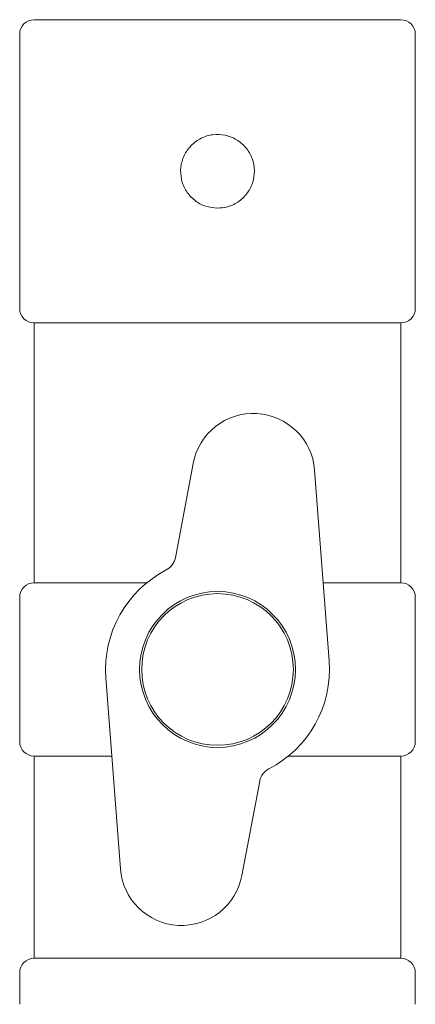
# Model space of a CAD drawing. Header units: millimetres. Extents: x 63 to 559, y 25 to 389.
# Tile 21 of 88: x 99 to 106, y 234 to 251. Entities that reach past the tile are written whole.
import ezdxf

# ---------------------------------------------------------------- set-up
doc = ezdxf.new("R2010")
doc.units = ezdxf.units.MM

msp = doc.modelspace()

# ---------------------------------------------------------------- linework, layer by layer
at = {"color": 7, "linetype": 'Continuous', "lineweight": 15}
for p, q in [((99.338, 250.827), (105.688, 250.827)), ((99.088, 250.577), (99.088, 245.827)), ((105.938, 245.827), (105.938, 250.577)), ((99.338, 245.577), (99.338, 241.077)), ((99.338, 245.577), (102.513, 245.577)), ((102.513, 245.577), (105.688, 245.577)), ((105.688, 241.077), (105.688, 245.577)), ((101.783, 241.511), (102.09, 243.143)), ((104.194, 243.027), (104.445, 239.724)), ((99.338, 241.077), (101.286, 241.077)), ((104.342, 241.077), (105.688, 241.077)), ((99.088, 240.827), (99.088, 238.327)), ((105.938, 238.327), (105.938, 240.827)), ((100.832, 236.128), (100.581, 239.431)), ((99.338, 238.077), (99.338, 234.577)), ((99.338, 238.077), (100.684, 238.077)), ((103.739, 238.077), (105.688, 238.077)), ((105.688, 234.577), (105.688, 238.077)), ((103.243, 237.644), (102.936, 236.012)), ((99.338, 234.577), (102.513, 234.577)), ((102.513, 234.577), (105.688, 234.577)), ((99.088, 234.327), (99.088, 233.78)), ((105.938, 233.78), (105.938, 234.327))]:
    msp.add_line(p, q, dxfattribs=at)
for radius in [1.35, 1.313]:
    msp.add_circle((102.513, 239.577), radius, dxfattribs=at)
for centre, radius, start, end in [((99.338, 250.577), 0.25, 90, 180), ((105.688, 250.577), 0.25, 0, 90), ((99.338, 245.827), 0.25, 180, 270), ((105.688, 245.827), 0.25, 270, 0), ((103.134, 242.947), 1.063, 4.3481, 169.3481), ((101.488, 241.567), 0.3, 297.2543, 349.3481), ((102.513, 239.577), 1.938, 117.2543, 184.3481), ((99.338, 240.827), 0.25, 90, 180), ((105.688, 240.827), 0.25, 0, 90), ((102.513, 239.577), 1.938, 297.2543, 4.3481), ((99.338, 238.327), 0.25, 180, 270), ((105.688, 238.327), 0.25, 270, 0), ((103.537, 237.588), 0.3, 117.2543, 169.3481), ((101.891, 236.208), 1.063, 184.3481, 349.3481), ((99.338, 234.327), 0.25, 90, 180), ((105.688, 234.327), 0.25, 0, 90)]:
    msp.add_arc(centre, radius, start, end, dxfattribs=at)
msp.add_open_spline([(102.513, 247.564), (102.442, 247.571), (102.3, 247.585), (102.11, 247.693), (101.964, 247.853), (101.879, 248.054), (101.866, 248.272), (101.925, 248.479), (102.048, 248.657), (102.223, 248.785), (102.432, 248.848), (102.649, 248.838), (102.85, 248.758), (103.014, 248.617), (103.123, 248.429), (103.163, 248.214), (103.131, 248), (103.031, 247.809), (102.873, 247.661), (102.69, 247.577), (102.565, 247.568), (102.513, 247.564)], degree=3, knots=[0, 0, 0, 0, 0.05306, 0.1061, 0.1597, 0.213708, 0.267096, 0.319795, 0.372815, 0.426657, 0.480555, 0.533666, 0.586375, 0.63966, 0.693636, 0.747343, 0.800211, 0.852989, 0.906554, 0.960569, 1, 1, 1, 1], dxfattribs=at)

doc.saveas('drawing.dxf')
